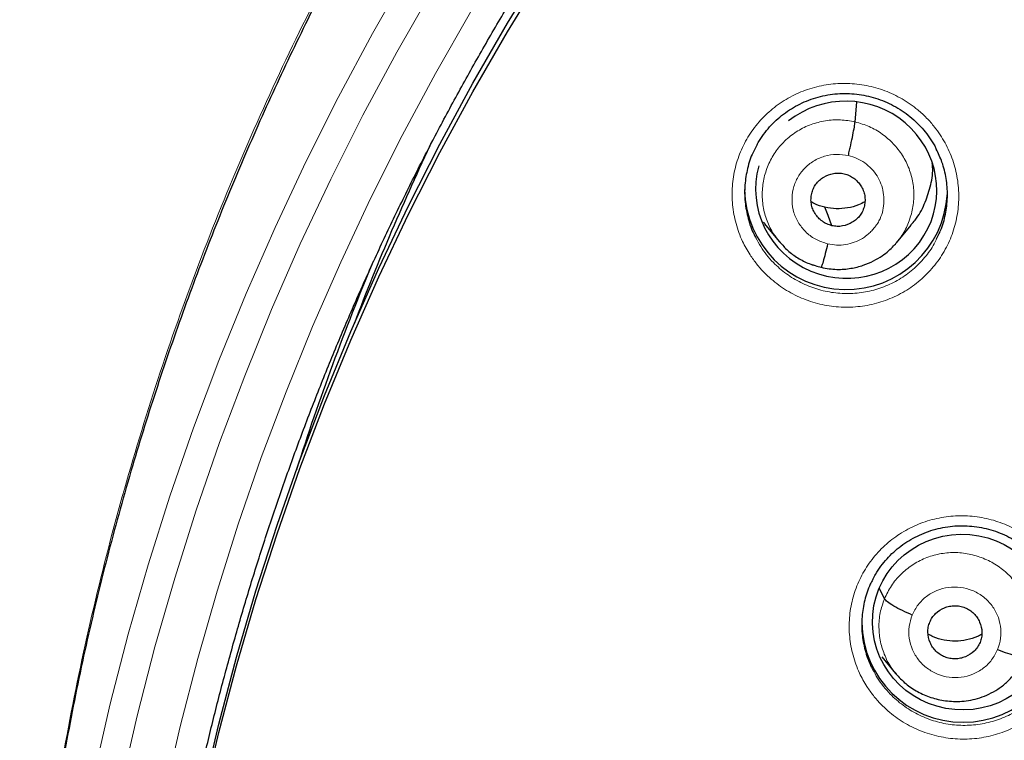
# Model space of a CAD drawing. Header units: millimetres. Extents: x 8 to 2427, y 12 to 2587.
# Tile 99 of 154: x 1048 to 1065, y 1854 to 1866. Entities that reach past the tile are written whole.
import ezdxf

# ---------------------------------------------------------------- set-up
doc = ezdxf.new("R2010")
doc.units = ezdxf.units.MM

msp = doc.modelspace()

# ---------------------------------------------------------------- linework, layer by layer
at = {"color": 7, "linetype": 'Continuous', "lineweight": 30}
for p, q in [((1062.201, 1863.993), (1062.231, 1864.322)), ((1060.668, 1862.313), (1060.689, 1862.286)), ((1060.684, 1862.282), (1060.93, 1861.985)), ((1062.896, 1861.967), (1063.141, 1862.26)), ((1060.923, 1861.993), (1060.939, 1861.977)), ((1060.941, 1861.979), (1060.934, 1861.988)), ((1062.694, 1855.995), (1062.612, 1856.165)), ((1064.296, 1855.262), (1064.296, 1855.262)), ((1062.651, 1855.019), (1062.881, 1854.741))]:
    msp.add_line(p, q, dxfattribs=at)
at = {"color": 252, "linetype": 'Continuous', "lineweight": 0}
for p, q in [((1060.96, 1861.955), (1060.941, 1861.979)), ((1061.629, 1861.552), (1061.485, 1861.6))]:
    msp.add_line(p, q, dxfattribs=at)
at = {"color": 7, "linetype": 'Continuous', "lineweight": 30, "flags": 128}
for points in [[(1050.246, 1843.395), (1050.247, 1843.588), (1050.267, 1844.744), (1050.319, 1845.899), (1050.401, 1847.053), (1050.514, 1848.204), (1050.657, 1849.352), (1050.831, 1850.495), (1051.036, 1851.634), (1051.271, 1852.767), (1051.536, 1853.894), (1051.831, 1855.014), (1052.155, 1856.125), (1052.51, 1857.228), (1052.893, 1858.322), (1053.306, 1859.405), (1053.747, 1860.477), (1054.217, 1861.538), (1054.715, 1862.586), (1055.24, 1863.621), (1055.793, 1864.642), (1056.374, 1865.648), (1056.98, 1866.64)], [(1051.271, 1852.624), (1051.536, 1853.751), (1051.831, 1854.871), (1052.155, 1855.982), (1052.51, 1857.085), (1052.893, 1858.179), (1053.306, 1859.262), (1053.747, 1860.334), (1054.217, 1861.395), (1054.715, 1862.443), (1055.24, 1863.478), (1055.793, 1864.499), (1056.374, 1865.505), (1056.98, 1866.496)], [(1061.813, 1862.252), (1061.747, 1862.425), (1061.696, 1862.562)]]:
    msp.add_lwpolyline(points, dxfattribs=at)
at = {"color": 252, "linetype": 'Continuous', "lineweight": 0, "flags": 128}
for points in [[(1048.603, 1847.596), (1048.671, 1848.284), (1048.816, 1849.484), (1048.992, 1850.679), (1049.201, 1851.869), (1049.441, 1853.053), (1049.712, 1854.231), (1050.015, 1855.401), (1050.349, 1856.564), (1050.714, 1857.717), (1051.109, 1858.86), (1051.535, 1859.993), (1051.991, 1861.115), (1052.476, 1862.224), (1052.991, 1863.321), (1053.535, 1864.404), (1054.108, 1865.473), (1054.709, 1866.526)], [(1055.111, 1866.205), (1054.516, 1865.162), (1053.949, 1864.104), (1053.41, 1863.031), (1052.9, 1861.946), (1052.419, 1860.847), (1051.968, 1859.736), (1051.547, 1858.615), (1051.155, 1857.483), (1050.794, 1856.341), (1050.463, 1855.19), (1050.163, 1854.031), (1049.895, 1852.865)], [(1050.62, 1852.704), (1050.884, 1853.851), (1051.179, 1854.992), (1051.504, 1856.124), (1051.86, 1857.248), (1052.245, 1858.362), (1052.66, 1859.466), (1053.104, 1860.559), (1053.577, 1861.64), (1054.079, 1862.708), (1054.609, 1863.763), (1055.167, 1864.805), (1055.753, 1865.831)]]:
    msp.add_lwpolyline(points, dxfattribs=at)
at = {"color": 7, "linetype": 'Continuous', "lineweight": 30}
for centre, radius, start, end in [((1094.132, 1845.227), 43.163, 154.6815, 159.1127), ((1062.05, 1862.882), 1.701, 180.8558, 356.8849), ((1094.05, 1844.971), 43.274, 157.3263, 162.2577), ((1064.012, 1855.622), 1.7, 180.8353, 359.1647)]:
    msp.add_arc(centre, radius, start, end, dxfattribs=at)
for start_param, end_param in [(5.889944, 8.687315), (3.019577, 5.889944)]:
    msp.add_ellipse((1062.052, 1862.855), major_axis=(1.503, -0.224), ratio=0.977136, start_param=start_param, end_param=end_param, dxfattribs=at)
msp.add_ellipse((1063.999, 1855.603), major_axis=(1.502, -0.129), ratio=0.977354, dxfattribs=at)
at = {"color": 252, "linetype": 'Continuous', "lineweight": 0}
for points, knots in [([(1095.404, 1891.756), (1094.012, 1891.721), (1091.229, 1891.651), (1087.086, 1891.088), (1083.008, 1890.193), (1079.028, 1888.94), (1075.175, 1887.349), (1071.481, 1885.43), (1067.975, 1883.198), (1064.683, 1880.67), (1061.632, 1877.866), (1058.845, 1874.808), (1056.344, 1871.521), (1054.149, 1868.03), (1052.277, 1864.361), (1050.743, 1860.545), (1049.559, 1856.61), (1048.731, 1852.588), (1048.281, 1848.511), (1048.164, 1844.803), (1048.36, 1842.474), (1048.441, 1841.507)], [0, 0, 0, 0, 0.053447, 0.106895, 0.160342, 0.213789, 0.267237, 0.320684, 0.374131, 0.427578, 0.481026, 0.534473, 0.58792, 0.641368, 0.694815, 0.748262, 0.80171, 0.855157, 0.908604, 0.962052, 1, 1, 1, 1]), ([(1060.441, 1861.762), (1060.396, 1861.837), (1060.298, 1862.003), (1060.197, 1862.285), (1060.138, 1862.599), (1060.135, 1862.917), (1060.185, 1863.23), (1060.288, 1863.53), (1060.44, 1863.808), (1060.638, 1864.056), (1060.875, 1864.268), (1061.145, 1864.436), (1061.441, 1864.558), (1061.753, 1864.628), (1062.074, 1864.647), (1062.393, 1864.611), (1062.704, 1864.523), (1062.995, 1864.385), (1063.226, 1864.223), (1063.404, 1864.06), (1063.562, 1863.879), (1063.717, 1863.645), (1063.847, 1863.353), (1063.924, 1863.043), (1063.949, 1862.726), (1063.918, 1862.41), (1063.836, 1862.104), (1063.701, 1861.817), (1063.52, 1861.556), (1063.296, 1861.33), (1063.038, 1861.145), (1062.751, 1861.005), (1062.444, 1860.915), (1062.126, 1860.877), (1061.804, 1860.892), (1061.49, 1860.961), (1061.19, 1861.081), (1060.915, 1861.249), (1060.704, 1861.431), (1060.549, 1861.605), (1060.477, 1861.71), (1060.441, 1861.762)], [0, 0, 0, 0, 0.021851, 0.048744, 0.075637, 0.102488, 0.129337, 0.156142, 0.182947, 0.209725, 0.236502, 0.263282, 0.290062, 0.316873, 0.343684, 0.37054, 0.397397, 0.424295, 0.451193, 0.46806, 0.484927, 0.511794, 0.538661, 0.56553, 0.592399, 0.619234, 0.646069, 0.672862, 0.699656, 0.726431, 0.753206, 0.779993, 0.80678, 0.833604, 0.860429, 0.8873, 0.914171, 0.941078, 0.967984, 0.983992, 1, 1, 1, 1]), ([(1060.934, 1861.988), (1060.9, 1862.029), (1060.812, 1862.134), (1060.718, 1862.333), (1060.652, 1862.571), (1060.637, 1862.819), (1060.67, 1863.063), (1060.749, 1863.298), (1060.872, 1863.512), (1061.037, 1863.698), (1061.236, 1863.848), (1061.461, 1863.956), (1061.703, 1864.018), (1061.955, 1864.037), (1062.119, 1864.008), (1062.201, 1863.993)], [0, 0, 0, 0, 0.05102, 0.130118, 0.209149, 0.28814, 0.367235, 0.446328, 0.525315, 0.604345, 0.683443, 0.762551, 0.841688, 0.920793, 1, 1, 1, 1]), ([(1062.201, 1863.993), (1062.282, 1863.97), (1062.442, 1863.923), (1062.659, 1863.795), (1062.848, 1863.631), (1063.001, 1863.435), (1063.113, 1863.212), (1063.178, 1862.973), (1063.193, 1862.726), (1063.16, 1862.48), (1063.079, 1862.248), (1062.991, 1862.078), (1062.918, 1861.999), (1062.901, 1861.981)], [0, 0, 0, 0, 0.097226, 0.194323, 0.29146, 0.388563, 0.485654, 0.582662, 0.679621, 0.776709, 0.873793, 0.970747, 1, 1, 1, 1]), ([(1061.741, 1861.948), (1061.677, 1861.968), (1061.548, 1862.008), (1061.383, 1862.129), (1061.253, 1862.284), (1061.168, 1862.467), (1061.135, 1862.666), (1061.154, 1862.866), (1061.225, 1863.053), (1061.344, 1863.216), (1061.501, 1863.343), (1061.687, 1863.424), (1061.888, 1863.459), (1062.022, 1863.438), (1062.089, 1863.428)], [0, 0, 0, 0, 0.083335, 0.166666, 0.249999, 0.333329, 0.416664, 0.500001, 0.583335, 0.666673, 0.750003, 0.833335, 0.916665, 1, 1, 1, 1]), ([(1062.089, 1863.428), (1062.137, 1863.414), (1062.235, 1863.386), (1062.366, 1863.308), (1062.48, 1863.209), (1062.573, 1863.09), (1062.64, 1862.955), (1062.679, 1862.81), (1062.689, 1862.66), (1062.672, 1862.511), (1062.632, 1862.388), (1062.592, 1862.313), (1062.569, 1862.277), (1062.556, 1862.259), (1062.547, 1862.247), (1062.541, 1862.238), (1062.532, 1862.227), (1062.509, 1862.197), (1062.467, 1862.15), (1062.413, 1862.102), (1062.364, 1862.065), (1062.294, 1862.02), (1062.19, 1861.97), (1062.043, 1861.931), (1061.891, 1861.92), (1061.791, 1861.938), (1061.741, 1861.948)], [0, 0, 0, 0, 0.062593, 0.124975, 0.187335, 0.249628, 0.311864, 0.37427, 0.436886, 0.499535, 0.562183, 0.597225, 0.606402, 0.615575, 0.624744, 0.625379, 0.629906, 0.642054, 0.673377, 0.707916, 0.732621, 0.749883, 0.812381, 0.874899, 0.937374, 1, 1, 1, 1]), ([(1060.538, 1862.048), (1060.564, 1861.998), (1060.643, 1861.848), (1060.813, 1861.641), (1061.044, 1861.44), (1061.29, 1861.29), (1061.558, 1861.183), (1061.839, 1861.121), (1062.127, 1861.107), (1062.412, 1861.14), (1062.686, 1861.221), (1062.943, 1861.345), (1063.174, 1861.511), (1063.372, 1861.714), (1063.504, 1861.891), (1063.555, 1862.005), (1063.567, 1862.033)], [0, 0, 0, 0, 0.045026, 0.135986, 0.212541, 0.289096, 0.365527, 0.441958, 0.518258, 0.594559, 0.670742, 0.746924, 0.823064, 0.899203, 0.975393, 1, 1, 1, 1]), ([(1062.397, 1854.525), (1062.354, 1854.599), (1062.258, 1854.764), (1062.159, 1855.045), (1062.101, 1855.357), (1062.099, 1855.674), (1062.15, 1855.987), (1062.255, 1856.286), (1062.408, 1856.563), (1062.607, 1856.809), (1062.845, 1857.02), (1063.116, 1857.187), (1063.412, 1857.308), (1063.725, 1857.377), (1064.046, 1857.394), (1064.366, 1857.357), (1064.676, 1857.268), (1064.966, 1857.128), (1065.197, 1856.967), (1065.373, 1856.803), (1065.531, 1856.622), (1065.685, 1856.388), (1065.813, 1856.096), (1065.889, 1855.787), (1065.912, 1855.47), (1065.881, 1855.155), (1065.797, 1854.85), (1065.661, 1854.564), (1065.479, 1854.305), (1065.254, 1854.081), (1064.995, 1853.896), (1064.707, 1853.758), (1064.4, 1853.669), (1064.081, 1853.633), (1063.759, 1853.649), (1063.445, 1853.719), (1063.146, 1853.839), (1062.871, 1854.008), (1062.661, 1854.191), (1062.505, 1854.367), (1062.433, 1854.473), (1062.397, 1854.525)], [0, 0, 0, 0, 0.021488, 0.048355, 0.075222, 0.102054, 0.128885, 0.155688, 0.18249, 0.209282, 0.236074, 0.262879, 0.289683, 0.316519, 0.343354, 0.370225, 0.397095, 0.423989, 0.450884, 0.467735, 0.484585, 0.511431, 0.538276, 0.565123, 0.591969, 0.61879, 0.645612, 0.672408, 0.699205, 0.725998, 0.752792, 0.779605, 0.806418, 0.833264, 0.860111, 0.886991, 0.91387, 0.940768, 0.967666, 0.983833, 1, 1, 1, 1]), ([(1062.694, 1855.995), (1062.729, 1856.069), (1062.8, 1856.218), (1062.962, 1856.407), (1063.154, 1856.564), (1063.374, 1856.682), (1063.614, 1856.754), (1063.863, 1856.778), (1064.113, 1856.752), (1064.353, 1856.68), (1064.576, 1856.565), (1064.772, 1856.41), (1064.934, 1856.219), (1065.054, 1856.002), (1065.129, 1855.765), (1065.155, 1855.519), (1065.137, 1855.272), (1065.082, 1855.117), (1065.055, 1855.039)], [0, 0, 0, 0, 0.06259, 0.125095, 0.187627, 0.250136, 0.312638, 0.375087, 0.437502, 0.5, 0.562498, 0.624914, 0.687363, 0.749864, 0.812373, 0.874905, 0.937409, 1, 1, 1, 1]), ([(1063.159, 1855.722), (1063.189, 1855.781), (1063.249, 1855.9), (1063.395, 1856.041), (1063.57, 1856.142), (1063.766, 1856.194), (1063.97, 1856.194), (1064.167, 1856.143), (1064.344, 1856.043), (1064.49, 1855.901), (1064.593, 1855.728), (1064.647, 1855.534), (1064.652, 1855.332), (1064.611, 1855.206), (1064.59, 1855.143)], [0, 0, 0, 0, 0.083333, 0.166663, 0.249997, 0.333332, 0.416664, 0.499997, 0.583327, 0.666661, 0.749995, 0.83333, 0.916664, 1, 1, 1, 1]), ([(1062.893, 1854.736), (1062.868, 1854.763), (1062.789, 1854.852), (1062.697, 1855.033), (1062.62, 1855.269), (1062.594, 1855.515), (1062.612, 1855.762), (1062.667, 1855.917), (1062.694, 1855.995)], [0, 0, 0, 0, 0.080325, 0.264183, 0.448065, 0.632013, 0.81588, 1, 1, 1, 1]), ([(1064.59, 1855.143), (1064.56, 1855.083), (1064.5, 1854.964), (1064.355, 1854.823), (1064.18, 1854.723), (1063.983, 1854.67), (1063.779, 1854.67), (1063.582, 1854.722), (1063.405, 1854.822), (1063.26, 1854.963), (1063.156, 1855.137), (1063.102, 1855.33), (1063.097, 1855.532), (1063.138, 1855.659), (1063.159, 1855.722)], [0, 0, 0, 0, 0.083335, 0.166669, 0.250002, 0.333335, 0.416665, 0.499999, 0.58333, 0.66666, 0.749995, 0.83333, 0.916665, 1, 1, 1, 1]), ([(1062.501, 1854.803), (1062.525, 1854.756), (1062.575, 1854.659), (1062.674, 1854.524), (1062.812, 1854.365), (1063.001, 1854.202), (1063.246, 1854.05), (1063.513, 1853.942), (1063.795, 1853.879), (1064.082, 1853.864), (1064.368, 1853.896), (1064.643, 1853.976), (1064.9, 1854.099), (1065.132, 1854.264), (1065.331, 1854.466), (1065.466, 1854.646), (1065.518, 1854.763), (1065.533, 1854.794)], [0, 0, 0, 0, 0.0421257, 0.0880239, 0.1339222, 0.2102948, 0.2866677, 0.3629792, 0.4392907, 0.5155099, 0.5917286, 0.6678447, 0.7439602, 0.8200131, 0.8960654, 0.9721224, 1, 1, 1, 1])]:
    msp.add_open_spline(points, degree=3, knots=knots, dxfattribs=at)
at = {"color": 7, "linetype": 'Continuous', "lineweight": 30}
for points, knots in [([(1095.404, 1891.769), (1095.183, 1891.77), (1094.478, 1891.774), (1093.301, 1891.732), (1091.885, 1891.648), (1090.503, 1891.521), (1089.155, 1891.36), (1087.843, 1891.165), (1086.567, 1890.94), (1085.309, 1890.684), (1084.071, 1890.399), (1082.855, 1890.085), (1081.68, 1889.75), (1080.547, 1889.397), (1079.456, 1889.029), (1078.316, 1888.614), (1077.137, 1888.15), (1075.927, 1887.636), (1074.782, 1887.113), (1073.702, 1886.585), (1072.683, 1886.056), (1071.743, 1885.538), (1070.877, 1885.036), (1070.08, 1884.552), (1069.334, 1884.078), (1068.636, 1883.616), (1067.813, 1883.05), (1066.874, 1882.371), (1065.829, 1881.568), (1064.845, 1880.767), (1063.922, 1879.972), (1063.055, 1879.188), (1062.244, 1878.415), (1061.536, 1877.709), (1060.922, 1877.071), (1060.392, 1876.501), (1059.884, 1875.936), (1059.382, 1875.361), (1058.876, 1874.76), (1058.361, 1874.125), (1057.817, 1873.43), (1057.246, 1872.669), (1056.65, 1871.838), (1056.051, 1870.962), (1055.45, 1870.038), (1054.851, 1869.067), (1054.256, 1868.046), (1053.667, 1866.976), (1053.079, 1865.836), (1052.501, 1864.634), (1051.94, 1863.377), (1051.413, 1862.095), (1050.922, 1860.794), (1050.468, 1859.473), (1050.043, 1858.102), (1049.652, 1856.683), (1049.299, 1855.215), (1048.995, 1853.73), (1048.774, 1852.417), (1048.615, 1851.282), (1048.503, 1850.328), (1048.411, 1849.369), (1048.341, 1848.412), (1048.292, 1847.475), (1048.262, 1846.576), (1048.25, 1845.729), (1048.253, 1844.937), (1048.267, 1844.198), (1048.291, 1843.517), (1048.321, 1842.894), (1048.357, 1842.326), (1048.394, 1841.811), (1048.423, 1841.485), (1048.437, 1841.331)], [0, 0, 0, 0, 0.008492, 0.027008, 0.045137, 0.062878, 0.08023, 0.097189, 0.113755, 0.129924, 0.146436, 0.162509, 0.178141, 0.193331, 0.208078, 0.222382, 0.239946, 0.256795, 0.272934, 0.288366, 0.303095, 0.317125, 0.329716, 0.341695, 0.353066, 0.363834, 0.374004, 0.391629, 0.408607, 0.424945, 0.440648, 0.45572, 0.470164, 0.483982, 0.494401, 0.504435, 0.514087, 0.523821, 0.533963, 0.544516, 0.555481, 0.568181, 0.581396, 0.59513, 0.609384, 0.62416, 0.639461, 0.655287, 0.671639, 0.689316, 0.707214, 0.725198, 0.743263, 0.761405, 0.77962, 0.799171, 0.818799, 0.838501, 0.858276, 0.870742, 0.883236, 0.895758, 0.908306, 0.920692, 0.932393, 0.94338, 0.953654, 0.963217, 0.97207, 0.980075, 0.987398, 0.994039, 1, 1, 1, 1]), ([(1050.769, 1850.75), (1050.771, 1850.763), (1050.817, 1851.05), (1050.922, 1851.607), (1051.083, 1852.42), (1051.261, 1853.23), (1051.455, 1854.036), (1051.664, 1854.839), (1051.888, 1855.638), (1052.127, 1856.432), (1052.381, 1857.222), (1052.65, 1858.007), (1052.934, 1858.788), (1053.233, 1859.562), (1053.546, 1860.332), (1053.874, 1861.095), (1054.217, 1861.852), (1054.574, 1862.603), (1054.945, 1863.347), (1055.33, 1864.084), (1055.729, 1864.814), (1056.142, 1865.537), (1056.568, 1866.252), (1057.008, 1866.959), (1057.462, 1867.658), (1057.928, 1868.348), (1058.408, 1869.03), (1058.901, 1869.703), (1059.406, 1870.366), (1059.924, 1871.021), (1060.454, 1871.665), (1060.996, 1872.3), (1061.55, 1872.925), (1062.116, 1873.54), (1062.694, 1874.144), (1063.283, 1874.737), (1063.883, 1875.32), (1064.494, 1875.891), (1065.116, 1876.452), (1065.748, 1877), (1066.391, 1877.537), (1067.044, 1878.063), (1067.706, 1878.576), (1068.379, 1879.077), (1069.06, 1879.565), (1069.751, 1880.041), (1070.451, 1880.504), (1071.16, 1880.955), (1071.877, 1881.392), (1072.602, 1881.816), (1073.335, 1882.227), (1074.075, 1882.624), (1074.824, 1883.008), (1075.579, 1883.377), (1076.341, 1883.733), (1077.11, 1884.075), (1077.885, 1884.403), (1078.666, 1884.717), (1079.453, 1885.016), (1080.246, 1885.301), (1081.044, 1885.571), (1081.847, 1885.827), (1082.655, 1886.067), (1083.467, 1886.293), (1084.283, 1886.504), (1085.103, 1886.7), (1085.927, 1886.881), (1086.754, 1887.047), (1087.584, 1887.198), (1088.416, 1887.334), (1089.251, 1887.454), (1090.089, 1887.559), (1090.928, 1887.649), (1091.768, 1887.723), (1092.61, 1887.782), (1093.453, 1887.825), (1094.297, 1887.853), (1094.947, 1887.863), (1095.316, 1887.864), (1095.404, 1887.864)], [0, 0, 0, 0, 0.000668, 0.01394, 0.027211, 0.040483, 0.053754, 0.067025, 0.080296, 0.093568, 0.106839, 0.12011, 0.133381, 0.146652, 0.159923, 0.173194, 0.186465, 0.199736, 0.213006, 0.226277, 0.239548, 0.252818, 0.266089, 0.279359, 0.292629, 0.3059, 0.31917, 0.33244, 0.34571, 0.35898, 0.37225, 0.38552, 0.398789, 0.412059, 0.425329, 0.438598, 0.451868, 0.465137, 0.478406, 0.491675, 0.504944, 0.518214, 0.531483, 0.544751, 0.55802, 0.571289, 0.584558, 0.597826, 0.611095, 0.624363, 0.637632, 0.6509, 0.664168, 0.677437, 0.690705, 0.703973, 0.717241, 0.730509, 0.743777, 0.757045, 0.770313, 0.783581, 0.796849, 0.810116, 0.823384, 0.836652, 0.849919, 0.863187, 0.876455, 0.889722, 0.90299, 0.916257, 0.929525, 0.942792, 0.95606, 0.969327, 0.982595, 0.995862, 1, 1, 1, 1]), ([(1060.536, 1863.566), (1060.55, 1863.593), (1060.588, 1863.669), (1060.665, 1863.784), (1060.766, 1863.91), (1060.877, 1864.024), (1061, 1864.126), (1061.132, 1864.217), (1061.274, 1864.295), (1061.424, 1864.36), (1061.58, 1864.411), (1061.741, 1864.447), (1061.904, 1864.468), (1062.067, 1864.472), (1062.228, 1864.461), (1062.388, 1864.435), (1062.546, 1864.393), (1062.7, 1864.337), (1062.849, 1864.266), (1062.99, 1864.182), (1063.123, 1864.085), (1063.245, 1863.976), (1063.355, 1863.857), (1063.452, 1863.728), (1063.521, 1863.621), (1063.554, 1863.554), (1063.562, 1863.535)], [0, 0, 0, 0, 0.0247692, 0.0689718, 0.1126994, 0.1557697, 0.1984336, 0.241544, 0.285181, 0.3291902, 0.3733837, 0.4175227, 0.4614044, 0.5049066, 0.5479056, 0.5909652, 0.6344296, 0.6782055, 0.7221764, 0.7661898, 0.8100737, 0.8537208, 0.8970076, 0.9401034, 0.9835886, 1, 1, 1, 1]), ([(1062.089, 1863.428), (1062.095, 1863.457), (1062.109, 1863.516), (1062.135, 1863.635), (1062.165, 1863.776), (1062.186, 1863.891), (1062.198, 1863.96), (1062.2, 1863.982), (1062.201, 1863.993)], [0, 0, 0, 0, 0.125408, 0.250293, 0.499988, 0.749735, 0.87464, 1, 1, 1, 1]), ([(1060.538, 1863.568), (1060.522, 1863.539), (1060.458, 1863.428), (1060.392, 1863.214), (1060.346, 1862.935), (1060.349, 1862.649), (1060.403, 1862.37), (1060.47, 1862.168), (1060.528, 1862.066), (1060.538, 1862.048)], [0, 0, 0, 0, 0.063405, 0.242305, 0.421521, 0.600738, 0.780266, 0.959796, 1, 1, 1, 1]), ([(1063.567, 1862.033), (1063.596, 1862.09), (1063.667, 1862.231), (1063.729, 1862.477), (1063.758, 1862.76), (1063.735, 1863.044), (1063.672, 1863.307), (1063.596, 1863.465), (1063.562, 1863.537)], [0, 0, 0, 0, 0.122434, 0.303564, 0.484696, 0.666076, 0.847458, 1, 1, 1, 1]), ([(1063.136, 1862.265), (1063.161, 1862.292), (1063.256, 1862.394), (1063.37, 1862.611), (1063.468, 1862.901), (1063.51, 1863.137), (1063.499, 1863.271), (1063.496, 1863.302)], [0, 0, 0, 0, 0.097576, 0.370245, 0.643282, 0.916326, 1, 1, 1, 1]), ([(1061.813, 1862.252), (1061.784, 1862.26), (1061.727, 1862.277), (1061.625, 1862.339), (1061.543, 1862.427), (1061.489, 1862.532), (1061.465, 1862.617), (1061.459, 1862.704), (1061.471, 1862.791), (1061.499, 1862.875), (1061.543, 1862.951), (1061.603, 1863.016), (1061.697, 1863.086), (1061.81, 1863.128), (1061.929, 1863.139), (1061.988, 1863.128), (1062.017, 1863.123)], [0, 0, 0, 0, 0.062686, 0.125242, 0.250237, 0.312868, 0.375222, 0.437548, 0.500009, 0.562468, 0.624787, 0.687136, 0.749765, 0.87476, 0.937315, 1, 1, 1, 1]), ([(1062.017, 1863.123), (1062.046, 1863.115), (1062.103, 1863.098), (1062.205, 1863.036), (1062.287, 1862.948), (1062.341, 1862.843), (1062.365, 1862.758), (1062.371, 1862.671), (1062.359, 1862.584), (1062.331, 1862.5), (1062.287, 1862.424), (1062.227, 1862.359), (1062.133, 1862.289), (1062.019, 1862.247), (1061.901, 1862.236), (1061.842, 1862.247), (1061.813, 1862.252)], [0, 0, 0, 0, 0.062687, 0.125243, 0.250237, 0.312868, 0.375223, 0.437549, 0.50001, 0.562469, 0.624787, 0.687136, 0.749765, 0.87476, 0.937315, 1, 1, 1, 1]), ([(1061.696, 1862.562), (1061.633, 1862.578), (1061.552, 1862.599), (1061.482, 1862.643), (1061.465, 1862.653)], [0, 0, 0, 0, 0.768672, 1, 1, 1, 1]), ([(1062.366, 1862.654), (1062.33, 1862.635), (1062.239, 1862.587), (1062.076, 1862.546), (1061.884, 1862.528), (1061.758, 1862.551), (1061.696, 1862.562)], [0, 0, 0, 0, 0.173246, 0.449166, 0.724299, 1, 1, 1, 1]), ([(1060.939, 1861.977), (1060.982, 1861.929), (1061.072, 1861.828), (1061.24, 1861.707), (1061.429, 1861.608), (1061.566, 1861.573), (1061.634, 1861.556)], [0, 0, 0, 0, 0.230845, 0.488316, 0.744489, 1, 1, 1, 1]), ([(1061.634, 1861.555), (1061.678, 1861.545), (1061.764, 1861.527), (1061.931, 1861.515), (1062.125, 1861.529), (1062.333, 1861.582), (1062.507, 1861.656), (1062.648, 1861.74), (1062.759, 1861.825), (1062.843, 1861.905), (1062.887, 1861.956), (1062.907, 1861.979)], [0, 0, 0, 0, 0.095783, 0.186798, 0.355221, 0.506221, 0.639762, 0.755809, 0.85445, 0.935787, 1, 1, 1, 1]), ([(1061.741, 1861.948), (1061.728, 1861.891), (1061.7, 1861.776), (1061.665, 1861.645), (1061.642, 1861.569), (1061.637, 1861.564), (1061.636, 1861.563)], [0, 0, 0, 0, 0.291479, 0.583761, 0.875642, 1, 1, 1, 1]), ([(1062.499, 1856.315), (1062.514, 1856.345), (1062.554, 1856.423), (1062.633, 1856.541), (1062.734, 1856.666), (1062.847, 1856.78), (1062.969, 1856.881), (1063.102, 1856.971), (1063.244, 1857.048), (1063.395, 1857.113), (1063.552, 1857.163), (1063.712, 1857.198), (1063.875, 1857.218), (1064.038, 1857.221), (1064.2, 1857.21), (1064.36, 1857.183), (1064.517, 1857.141), (1064.671, 1857.084), (1064.819, 1857.012), (1064.961, 1856.928), (1065.093, 1856.83), (1065.214, 1856.721), (1065.323, 1856.602), (1065.42, 1856.473), (1065.487, 1856.368), (1065.518, 1856.304), (1065.525, 1856.289)], [0, 0, 0, 0, 0.02746, 0.071676, 0.115419, 0.158507, 0.201188, 0.244315, 0.287963, 0.331979, 0.376173, 0.420309, 0.464184, 0.50768, 0.550669, 0.593715, 0.63716, 0.680913, 0.724857, 0.768839, 0.812688, 0.856298, 0.899547, 0.942605, 0.986057, 1, 1, 1, 1]), ([(1062.5, 1856.317), (1062.485, 1856.291), (1062.423, 1856.183), (1062.357, 1855.972), (1062.309, 1855.694), (1062.311, 1855.409), (1062.364, 1855.131), (1062.431, 1854.927), (1062.489, 1854.824), (1062.501, 1854.803)], [0, 0, 0, 0, 0.058211, 0.237414, 0.416818, 0.596223, 0.775879, 0.955537, 1, 1, 1, 1]), ([(1063.159, 1855.722), (1063.102, 1855.746), (1062.989, 1855.795), (1062.843, 1855.873), (1062.733, 1855.945), (1062.707, 1855.978), (1062.694, 1855.995)], [0, 0, 0, 0, 0.248381, 0.499437, 0.750535, 1, 1, 1, 1]), ([(1063.453, 1855.603), (1063.466, 1855.629), (1063.491, 1855.682), (1063.569, 1855.771), (1063.67, 1855.837), (1063.783, 1855.872), (1063.871, 1855.881), (1063.96, 1855.873), (1064.045, 1855.847), (1064.124, 1855.806), (1064.194, 1855.751), (1064.25, 1855.682), (1064.306, 1855.579), (1064.332, 1855.462), (1064.325, 1855.345), (1064.306, 1855.289), (1064.296, 1855.262)], [0, 0, 0, 0, 0.0626841, 0.1252268, 0.250207, 0.3128441, 0.3752076, 0.4375378, 0.5000013, 0.5624647, 0.6247945, 0.6871576, 0.7497944, 0.8747737, 0.937316, 1, 1, 1, 1]), ([(1064.296, 1855.262), (1064.283, 1855.235), (1064.258, 1855.182), (1064.18, 1855.094), (1064.08, 1855.028), (1063.967, 1854.993), (1063.878, 1854.983), (1063.789, 1854.992), (1063.704, 1855.017), (1063.625, 1855.058), (1063.555, 1855.114), (1063.499, 1855.182), (1063.443, 1855.286), (1063.417, 1855.403), (1063.424, 1855.52), (1063.444, 1855.575), (1063.453, 1855.603)], [0, 0, 0, 0, 0.062684, 0.125227, 0.250206, 0.312843, 0.375206, 0.437537, 0.5, 0.562464, 0.624793, 0.687156, 0.749793, 0.874773, 0.937316, 1, 1, 1, 1]), ([(1064.325, 1855.399), (1064.301, 1855.386), (1064.222, 1855.341), (1064.071, 1855.3), (1063.882, 1855.277), (1063.692, 1855.298), (1063.538, 1855.339), (1063.456, 1855.384), (1063.429, 1855.399)], [0, 0, 0, 0, 0.088832, 0.292663, 0.495605, 0.698438, 0.901705, 1, 1, 1, 1]), ([(1064.59, 1855.143), (1064.647, 1855.121), (1064.759, 1855.078), (1064.906, 1855.037), (1065.017, 1855.021), (1065.042, 1855.033), (1065.055, 1855.039)], [0, 0, 0, 0, 0.251679, 0.500903, 0.749302, 1, 1, 1, 1]), ([(1062.88, 1854.742), (1062.934, 1854.682), (1063.042, 1854.564), (1063.246, 1854.43), (1063.472, 1854.333), (1063.677, 1854.286), (1063.852, 1854.271), (1063.994, 1854.273), (1064.143, 1854.292), (1064.296, 1854.331), (1064.45, 1854.393), (1064.601, 1854.479), (1064.747, 1854.59), (1064.83, 1854.683), (1064.872, 1854.73)], [0, 0, 0, 0, 0.106578, 0.212825, 0.31958, 0.429487, 0.488832, 0.551442, 0.617337, 0.686604, 0.759425, 0.835921, 0.916118, 1, 1, 1, 1])]:
    msp.add_open_spline(points, degree=3, knots=knots, dxfattribs=at)

doc.saveas('drawing.dxf')
